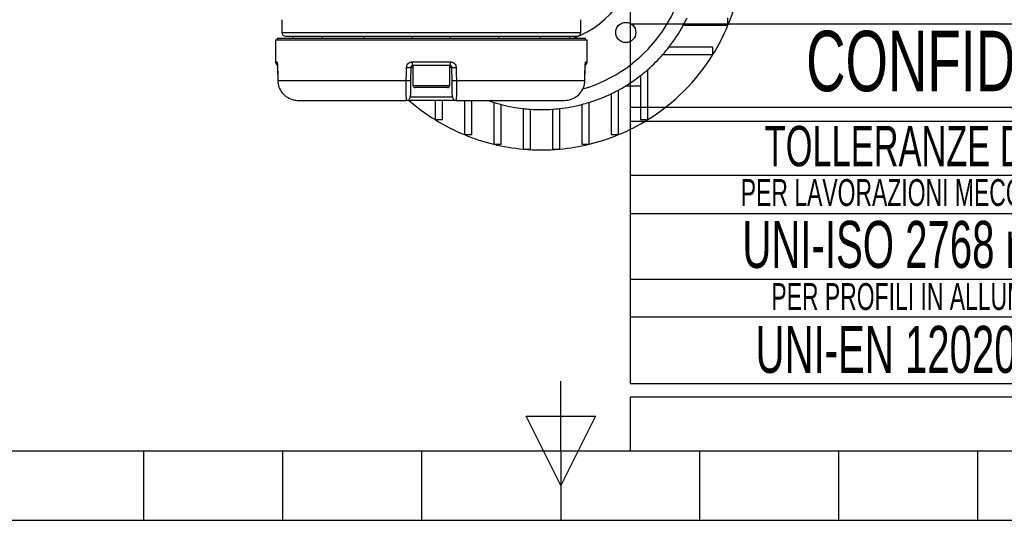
# Model space of a CAD drawing. Header units: millimetres. Extents: x 0 to 420, y 0 to 297.
# Tile 4 of 14: x 170 to 243, y 0 to 37. Entities that reach past the tile are written whole.
import ezdxf
from ezdxf.enums import TextEntityAlignment as Align

# ---------------------------------------------------------------- set-up
doc = ezdxf.new("R2010")
doc.units = ezdxf.units.MM
doc.layers.add('CARTIGLIO', color=140, linetype='Continuous')
doc.styles.add('SLDTEXTSTYLE0', font='TXT', dxfattribs={"width": 0.638298})
doc.styles.add('SLDTEXTSTYLE1', font='TXT', dxfattribs={"width": 0.675})

# ---------------------------------------------------------------- blocks, each defined once
blk = doc.blocks.new('SW_NOTE_0_1')
at = {"layer": 'CARTIGLIO', "color": 0, "insert": (85.406, 3.223), "char_height": 2.5, "attachment_point": 2, "style": 'SLDTEXTSTYLE0'}
blk.add_mtext("ATTENZIONE: NON INTERPRETARE IL DISEGNO. IN CASO DI QUOTE MANCANTI O POCO CHIARE CONSULTARE L'UFFICIO TECNICO", dxfattribs=at)
blk = doc.blocks.new('SW_NOTE_0_15')
at = {"layer": 'CARTIGLIO', "color": 0, "insert": (23.936, 3.867), "char_height": 3, "attachment_point": 2, "style": 'SLDTEXTSTYLE0'}
blk.add_mtext('TOLLERANZE DI LAVORAZIONE', dxfattribs=at)
blk = doc.blocks.new('SW_NOTE_0_16')
at = {"layer": 'CARTIGLIO', "color": 0, "insert": (21.073, 5.801), "char_height": 4.5, "attachment_point": 2, "style": 'SLDTEXTSTYLE1'}
blk.add_mtext('CONFIDENZIALE', dxfattribs=at)
blk = doc.blocks.new('SW_NOTE_0_23')
at = {"layer": 'CARTIGLIO', "color": 0, "insert": (18.303, 2.578), "char_height": 2, "attachment_point": 2, "style": 'SLDTEXTSTYLE0'}
blk.add_mtext('PER LAVORAZIONI MECCANICHE', dxfattribs=at)
blk = doc.blocks.new('SW_NOTE_0_24')
at = {"layer": 'CARTIGLIO', "color": 0, "insert": (15.685, 4.512), "char_height": 3.5, "attachment_point": 2, "style": 'SLDTEXTSTYLE0'}
blk.add_mtext('UNI-ISO 2768 mH', dxfattribs=at)
blk = doc.blocks.new('SW_NOTE_0_25')
at = {"layer": 'CARTIGLIO', "color": 0, "insert": (13.856, 2.578), "char_height": 2, "attachment_point": 2, "style": 'SLDTEXTSTYLE0'}
blk.add_mtext('PER PROFILI IN ALLUMINIO', dxfattribs=at)
blk = doc.blocks.new('SW_NOTE_0_26')
at = {"layer": 'CARTIGLIO', "color": 0, "insert": (14.056, 4.512), "char_height": 3.5, "attachment_point": 2, "style": 'SLDTEXTSTYLE0'}
blk.add_mtext('UNI-EN 12020-2', dxfattribs=at)
blk = doc.blocks.new('Cartiglio ALUSIC')
at = {"layer": 'CARTIGLIO'}
for p, q in [((113.971, 149.999), (113.971, 94.999)), ((113.971, 149.999), (113.971, 115.55)), ((173.971, 121.764), (113.971, 121.764)), ((173.971, 115.55), (113.971, 115.55)), ((113.971, 114.55), (173.971, 114.55)), ((113.971, 114.55), (113.971, 94.999)), ((173.957, 110.49), (113.957, 110.49)), ((113.971, 107.672), (154.981, 107.672)), ((154.981, 102.745), (113.971, 102.745)), ((113.985, 99.965), (154.995, 99.965)), ((113.971, 94.999), (173.971, 94.999)), ((313.621, 93.999), (113.971, 93.999)), ((113.971, 93.999), (113.971, 89.999)), ((113.971, 89.999), (313.621, 89.999))]:
    blk.add_line(p, q, dxfattribs=at)
at = {"layer": 'CARTIGLIO', "linetype": 'Continuous'}
blk.add_line((113.97, 89.999), (313.621, 89.999), dxfattribs=at)
at = {"layer": 'CARTIGLIO', "color": 140}
for name, p in [('SW_NOTE_0_16', (122.236, 115.468)), ('SW_NOTE_0_15', (119.537, 110.318)), ('SW_NOTE_0_23', (117.6, 107.648)), ('SW_NOTE_0_24', (118.752, 102.601)), ('SW_NOTE_0_25', (121.859, 99.903)), ('SW_NOTE_0_26', (120.286, 94.789)), ('SW_NOTE_0_1', (127.631, 90.016))]:
    blk.add_blockref(name, p, dxfattribs=at)
at = {"layer": 'CARTIGLIO', "color": 140, "style": 'SLDTEXTSTYLE0', "width": 0.638298}
for tag, height, p in [('AUTOATTR1', 3.5, (223.449, 133.7)), ('AUTOATTR2', 3.5, (221.77, 127.422)), ('AUTOATTR11', 3.5, (222.862, 121.411)), ('AUTOATTR8', 4, (219.244, 110.003)), ('AUTOATTR9', 4, (218.122, 100.423)), ('AUTOATTR0', 4, (249.033, 100.312))]:
    blk.add_attdef(tag, text='', height=height, dxfattribs=at).set_placement(p, align=Align.TOP_CENTER)
at = {"layer": 'CARTIGLIO', "color": 140}
for tag in ['AUTOATTR13', 'AUTOATTR12', 'AUTOATTR10', 'AUTOATTR7', 'AUTOATTR6', 'AUTOATTR5', 'AUTOATTR4', 'AUTOATTR3']:
    blk.add_attdef(tag, (0, 0), '', height=4, dxfattribs=at)

msp = doc.modelspace()

# ---------------------------------------------------------------- linework, layer by layer
at = {"color": 7, "linetype": 'Continuous', "lineweight": 25}
for p, q in [((222.4497, 36.8552), (222.4497, 37.4015)), ((189.2377, 37.2649), (189.2377, 36.3089)), ((211.5005, 36.3089), (211.5005, 37.2649)), ((219.1259, 36.8552), (222.4497, 36.8552)), ((189.2377, 36.3089), (211.5005, 36.3089)), ((190.0572, 36.0357), (190.0572, 35.8991)), ((192.2311, 36.0357), (192.2311, 35.8991)), ((195.3725, 35.8991), (195.3725, 36.0357)), ((198.935, 36.0357), (198.935, 35.8991)), ((201.8032, 35.8991), (201.8032, 36.0357)), ((205.3657, 36.0357), (205.3657, 35.8991)), ((208.5071, 35.8991), (208.5071, 36.0357)), ((210.681, 35.8991), (210.681, 36.0357)), ((188.7608, 35.7625), (188.7751, 34.1212)), ((188.7608, 35.7625), (211.9773, 35.7625)), ((188.8962, 35.8991), (188.8962, 35.7625)), ((188.8962, 35.8991), (211.8419, 35.8991)), ((211.8419, 35.7625), (211.8419, 35.8991)), ((211.963, 34.1212), (211.9773, 35.7625)), ((221.3298, 35.2162), (218.0542, 35.2162)), ((221.3298, 34.6699), (221.3298, 35.2162)), ((217.6032, 34.6699), (221.3298, 34.6699)), ((188.7751, 34.1212), (188.863, 34.1212)), ((188.9229, 33.7177), (188.9263, 33.7186)), ((188.925, 33.7172), (188.9363, 32.7444)), ((198.8413, 33.7162), (198.8243, 32.7422)), ((199.0032, 33.7162), (198.8413, 33.7162)), ((198.9443, 34.1212), (201.7938, 34.1212)), ((201.7603, 33.8504), (198.9779, 33.8504)), ((199.0032, 33.8504), (199.0032, 32.3753)), ((201.7349, 32.3753), (201.7349, 33.8504)), ((201.8968, 33.7162), (201.7349, 33.7162)), ((201.9138, 32.7422), (201.8968, 33.7162)), ((211.8018, 32.7433), (211.8132, 33.7172)), ((211.8118, 33.7186), (211.8153, 33.7178)), ((211.8751, 34.1212), (211.963, 34.1212)), ((215.9394, 33.1014), (215.9394, 29.8258)), ((216.4857, 29.8258), (216.4857, 33.5524)), ((188.9363, 32.7438), (188.9363, 32.7433)), ((188.9378, 32.7446), (198.5073, 32.7446)), ((199.0032, 32.3753), (201.7077, 32.3753)), ((201.7077, 32.3753), (201.7349, 32.3753)), ((202.2308, 32.7446), (211.8004, 32.7446)), ((214.8512, 32.348), (215.9394, 32.348)), ((198.8031, 31.5237), (201.9351, 31.5237)), ((201.571, 32.2114), (199.1671, 32.2114)), ((213.7541, 31.7508), (213.7541, 28.7059)), ((214.3004, 28.7059), (214.3004, 32.0297)), ((190.4587, 31.2553), (198.5299, 31.2553)), ((202.2082, 31.2553), (198.5299, 31.2553)), ((200.6422, 31.2553), (200.6422, 29.8258)), ((201.1886, 29.8258), (201.1886, 31.2553)), ((202.2082, 31.2553), (210.2795, 31.2553)), ((202.8275, 31.2553), (202.8275, 28.7059)), ((203.3739, 28.7059), (203.3739, 31.2553)), ((205.0129, 31.109), (205.0129, 27.9933)), ((205.5592, 27.9933), (205.5592, 30.9541)), ((211.5688, 30.9541), (211.5688, 27.9933)), ((212.1151, 27.9933), (212.1151, 31.109)), ((207.1982, 30.6503), (207.1982, 27.6298)), ((207.7445, 27.6298), (207.7445, 30.6004)), ((209.3835, 30.6004), (209.3835, 27.6298)), ((209.9298, 27.6298), (209.9298, 30.6503)), ((200.6422, 29.8258), (201.1886, 29.8258)), ((215.9394, 29.8258), (216.4857, 29.8258)), ((202.8275, 28.7059), (203.3739, 28.7059)), ((213.7541, 28.7059), (214.3004, 28.7059)), ((205.0129, 27.9933), (205.5592, 27.9933)), ((211.5688, 27.9933), (212.1151, 27.9933)), ((207.1982, 27.6298), (207.7445, 27.6298)), ((209.3835, 27.6298), (209.9298, 27.6298))]:
    msp.add_line(p, q, dxfattribs=at)
at = {"color": 7, "linetype": 'Continuous', "lineweight": 25, "flags": 128}
for points in [[(188.925, 33.7172), (188.9233, 33.7175), (188.9229, 33.7177)], [(188.9263, 33.7186), (188.9327, 33.1724), (188.9378, 32.7446)], [(198.5073, 32.7446), (198.5171, 33.2908), (198.5248, 33.7186)], [(202.2134, 33.7186), (202.2232, 33.1724), (202.2308, 32.7446)], [(211.8004, 32.7446), (211.8068, 33.2908), (211.8118, 33.7186)], [(211.8153, 33.7178), (211.8149, 33.7175), (211.8132, 33.7172)], [(188.9363, 32.7433), (188.9346, 32.7436), (188.9378, 32.7446)], [(211.8004, 32.7446), (211.8035, 32.7436), (211.8018, 32.7433)]]:
    msp.add_lwpolyline(points, dxfattribs=at)
at = {"color": 7, "linetype": 'Continuous', "lineweight": 25}
msp.add_circle((214.8415, 36.3141), 0.7512, dxfattribs=at)
for centre, radius, start, end in [((208.564, 42.5916), 7.1023, 289.557214, 0), ((208.564, 42.5916), 10.9265, 286.403256, 0), ((208.564, 42.5916), 15.024, 337.553649, 346.327982), ((208.564, 42.5916), 12.0192, 331.492569, 334.416998), ((208.564, 42.5916), 12.0192, 322.147097, 331.492569), ((208.564, 42.5916), 15.024, 328.178631, 337.553649), ((189.5108, 36.3089), 0.2732, 180, 270), ((211.2273, 36.3089), 0.2732, 270, 0), ((208.564, 42.5916), 12.0192, 318.769423, 322.147097), ((208.564, 42.5916), 12.0192, 311.230577, 318.769423), ((208.564, 42.5916), 15.024, 301.821369, 328.178631), ((189.0483, 34.1236), 0.2732, 180.5, 239.656256), ((189.1378, 34.1235), 0.2748, 180.483929, 208.017591), ((198.7366, 40.8367), 7.1212, 268.294895, 270.84236), ((199.5188, 34.0549), 0.5783, 173.421252, 200.711868), ((201.2193, 34.0549), 0.5783, 339.288132, 6.578748), ((202.0015, 40.8367), 7.1212, 269.15764, 271.705105), ((211.6899, 34.1236), 0.2732, 300.228465, 359.5), ((211.6004, 34.1235), 0.2748, 333.454845, 359.515089), ((208.564, 42.5916), 12.0192, 298.507431, 307.852903), ((208.564, 42.5916), 12.0192, 307.852903, 311.230577), ((198.7193, 39.8561), 7.1147, 268.292536, 270.845926), ((199.1671, 32.3753), 0.1639, 180, 270), ((201.571, 32.3753), 0.1639, 270, 0), ((202.0189, 39.8561), 7.1147, 269.154074, 271.707464), ((198.5299, 31.5285), 0.2732, 270, 359), ((202.2082, 31.5285), 0.2732, 181, 270), ((208.564, 42.5916), 12.0192, 287.184796, 295.583002), ((208.564, 42.5916), 12.0192, 295.583002, 298.507431), ((208.564, 42.5916), 15.024, 228.985668, 238.178631), ((208.564, 42.5916), 12.0192, 250.592957, 252.815204), ((208.564, 42.5916), 12.0192, 252.815204, 255.522488), ((208.564, 42.5916), 12.0192, 255.522488, 263.475021), ((208.564, 42.5916), 12.0192, 276.524979, 284.477512), ((208.564, 42.5916), 12.0192, 284.477512, 287.184796), ((208.564, 42.5916), 12.0192, 263.475021, 266.090436), ((208.564, 42.5916), 12.0192, 266.090436, 273.909564), ((208.564, 42.5916), 12.0192, 273.909564, 276.524979), ((208.564, 42.5916), 15.024, 238.178631, 247.553649), ((208.564, 42.5916), 15.024, 292.446351, 301.821369), ((208.564, 42.5916), 15.024, 247.553649, 256.327982), ((208.564, 42.5916), 15.024, 283.672018, 292.446351), ((208.564, 42.5916), 15.024, 256.327982, 264.784091), ((208.564, 42.5916), 15.024, 275.215909, 283.672018), ((208.564, 42.5916), 15.024, 264.784091, 275.215909)]:
    msp.add_arc(centre, radius, start, end, dxfattribs=at)
for points, knots in [([(189.5108, 36.0357), (189.522, 36.0357), (189.5443, 36.0357), (189.7232, 36.0357), (190.0028, 36.0357), (190.425, 36.0357), (191.016, 36.0357), (191.7829, 36.0357), (192.3924, 36.0357), (192.6911, 36.0357)], [0, 0, 0, 0, 0.1317433, 0.262786, 0.3924492, 0.520097, 0.6857693, 0.8459772, 1, 1, 1, 1]), ([(192.6911, 36.0357), (193.0116, 36.0357), (193.6655, 36.0357), (194.7993, 36.0357), (195.9477, 36.0357), (197.0752, 36.0357), (198.1441, 36.0357), (199.2477, 36.0357), (200.3691, 36.0357), (201.4905, 36.0357), (202.5941, 36.0357), (203.6629, 36.0357), (204.7905, 36.0357), (205.9389, 36.0357), (207.0727, 36.0357), (207.7265, 36.0357), (208.047, 36.0357)], [0, 0, 0, 0, 0.0770186, 0.1571228, 0.2399515, 0.3037754, 0.368607, 0.4341283, 0.5, 0.5658717, 0.631393, 0.6962246, 0.7600485, 0.8428847, 0.9229886, 1, 1, 1, 1]), ([(208.047, 36.0357), (208.3458, 36.0357), (208.9553, 36.0357), (209.7222, 36.0357), (210.3131, 36.0357), (210.7353, 36.0357), (211.015, 36.0357), (211.1938, 36.0357), (211.2161, 36.0357), (211.2273, 36.0357)], [0, 0, 0, 0, 0.1540372, 0.3142456, 0.479903, 0.6075508, 0.737214, 0.8682567, 1, 1, 1, 1]), ([(188.863, 34.1212), (188.8691, 34.1166), (188.8813, 34.1074), (188.9001, 34.036), (188.9155, 33.9307), (188.9242, 33.8176), (188.9258, 33.7449), (188.9263, 33.7186)], [0, 0, 0, 0, 0.2219122, 0.4427502, 0.6617521, 0.8773894, 1, 1, 1, 1]), ([(188.8963, 34.0042), (188.8965, 34.0037), (188.8969, 34.0024), (188.9017, 33.9821), (188.9089, 33.9369), (188.9162, 33.8753), (188.9185, 33.8254), (188.9193, 33.8069)], [0, 0, 0, 0, 0.101693, 0.2710065, 0.5153563, 0.819573, 1, 1, 1, 1]), ([(188.9193, 33.8069), (188.9206, 33.789), (188.9226, 33.7602), (188.9223, 33.7294), (188.9222, 33.7178)], [0, 0, 0, 0, 0.6215832, 1, 1, 1, 1]), ([(198.5248, 33.7186), (198.5302, 33.7643), (198.541, 33.8558), (198.6146, 33.9766), (198.7215, 34.0674), (198.8381, 34.1146), (198.9147, 34.1193), (198.9443, 34.1212)], [0, 0, 0, 0, 0.211904, 0.4248641, 0.6410447, 0.8611821, 1, 1, 1, 1]), ([(198.9779, 33.8504), (198.9682, 33.8498), (198.9432, 33.8482), (198.9055, 33.8325), (198.8709, 33.8025), (198.8467, 33.7623), (198.8431, 33.7315), (198.8413, 33.7162)], [0, 0, 0, 0, 0.1400162, 0.3632789, 0.5814764, 0.7930201, 1, 1, 1, 1]), ([(201.8968, 33.7162), (201.8961, 33.725), (201.8943, 33.7494), (201.8784, 33.7873), (201.8475, 33.8221), (201.8067, 33.8458), (201.7757, 33.8489), (201.7603, 33.8504)], [0, 0, 0, 0, 0.11947659, 0.33202034, 0.55185939, 0.77576469, 1, 1, 1, 1]), ([(201.7938, 34.1212), (201.8413, 34.1166), (201.9362, 34.1074), (202.0625, 34.036), (202.1576, 33.9307), (202.2057, 33.8176), (202.2114, 33.7449), (202.2134, 33.7186)], [0, 0, 0, 0, 0.2219122, 0.4427502, 0.6617521, 0.8773894, 1, 1, 1, 1]), ([(211.8118, 33.7186), (211.8131, 33.7643), (211.8157, 33.8558), (211.8284, 33.9766), (211.8451, 34.0674), (211.8617, 34.1146), (211.8714, 34.1193), (211.8751, 34.1212)], [0, 0, 0, 0, 0.211904, 0.4248641, 0.6410447, 0.8611821, 1, 1, 1, 1]), ([(211.8155, 33.7178), (211.8155, 33.7232), (211.8154, 33.749), (211.817, 33.7737), (211.8182, 33.7932)], [0, 0, 0, 0, 0.205893, 1, 1, 1, 1]), ([(211.8182, 33.7932), (211.819, 33.8124), (211.821, 33.8673), (211.8292, 33.9371), (211.8371, 33.9862), (211.8421, 34.0051), (211.8416, 34.0035), (211.8414, 34.0031)], [0, 0, 0, 0, 0.1769385, 0.5046387, 0.7707962, 0.9479323, 1, 1, 1, 1]), ([(188.9378, 32.7446), (188.9561, 32.5773), (188.9928, 32.2428), (189.2544, 31.7985), (189.6368, 31.4618), (190.0624, 31.2814), (190.3454, 31.2628), (190.4587, 31.2553)], [0, 0, 0, 0, 0.2128736, 0.4254625, 0.6392063, 0.8554982, 1, 1, 1, 1]), ([(198.5299, 31.2553), (198.5247, 31.2724), (198.5141, 31.3064), (198.5047, 31.5725), (198.501, 31.9627), (198.5026, 32.3794), (198.506, 32.6467), (198.5073, 32.7446)], [0, 0, 0, 0, 0.2198289, 0.439994, 0.6588493, 0.8749667, 1, 1, 1, 1]), ([(198.8243, 32.7422), (198.8229, 32.6621), (198.8191, 32.4433), (198.8132, 32.1022), (198.8076, 31.783), (198.8038, 31.5655), (198.8033, 31.5376), (198.8031, 31.5237)], [0, 0, 0, 0, 0.1247127, 0.3404265, 0.5591887, 0.7796235, 1, 1, 1, 1]), ([(201.9351, 31.5237), (201.935, 31.5298), (201.9347, 31.545), (201.9321, 31.6925), (201.9273, 31.9679), (201.921, 32.3314), (201.9162, 32.6053), (201.9138, 32.7422)], [0, 0, 0, 0, 0.14488136, 0.36155244, 0.57533965, 0.78764269, 1, 1, 1, 1]), ([(202.2308, 32.7446), (202.2328, 32.5773), (202.2368, 32.2428), (202.2364, 31.7985), (202.2306, 31.4618), (202.2206, 31.2814), (202.2118, 31.2628), (202.2082, 31.2553)], [0, 0, 0, 0, 0.2128736, 0.4254625, 0.6392063, 0.8554982, 1, 1, 1, 1]), ([(210.2795, 31.2553), (210.4524, 31.2724), (210.7985, 31.3064), (211.2588, 31.5725), (211.6025, 31.9627), (211.7747, 32.3794), (211.7935, 32.6467), (211.8004, 32.7446)], [0, 0, 0, 0, 0.2198289, 0.439994, 0.6588493, 0.8749667, 1, 1, 1, 1])]:
    msp.add_open_spline(points, degree=3, knots=knots, dxfattribs=at)
at = {"layer": 'CARTIGLIO', "linetype": 'Continuous'}
for p, q in [((210.0038, 5.171), (210.0038, 10.3452)), ((207.4166, 7.7581), (212.5909, 7.7581)), ((210.0038, 2.5839), (207.4166, 7.7581)), ((212.5909, 7.7581), (210.0038, 2.5839)), ((5.1801, 5.171), (414.8274, 5.171)), ((178.9585, -0.0032), (178.9585, 5.171)), ((189.3069, -0.0032), (189.3069, 5.171)), ((199.6553, -0.0032), (199.6553, 5.171)), ((210.0038, 5.171), (210.0038, -0.0032)), ((215.1758, 5.171), (414.8274, 5.171)), ((220.3522, -0.0032), (220.3522, 5.171)), ((230.7006, -0.0032), (230.7006, 5.171)), ((241.0491, -0.0032), (241.0491, 5.171)), ((158.2616, -0.0032), (261.7459, -0.0032))]:
    msp.add_line(p, q, dxfattribs=at)
at = {"layer": 'CARTIGLIO'}
msp.add_line((215.1774, 5.171), (414.8274, 5.171), dxfattribs=at)

# ---------------------------------------------------------------- block references
msp.add_blockref('Cartiglio ALUSIC', (101.2063, -84.828), dxfattribs=at)

doc.saveas('drawing.dxf')
